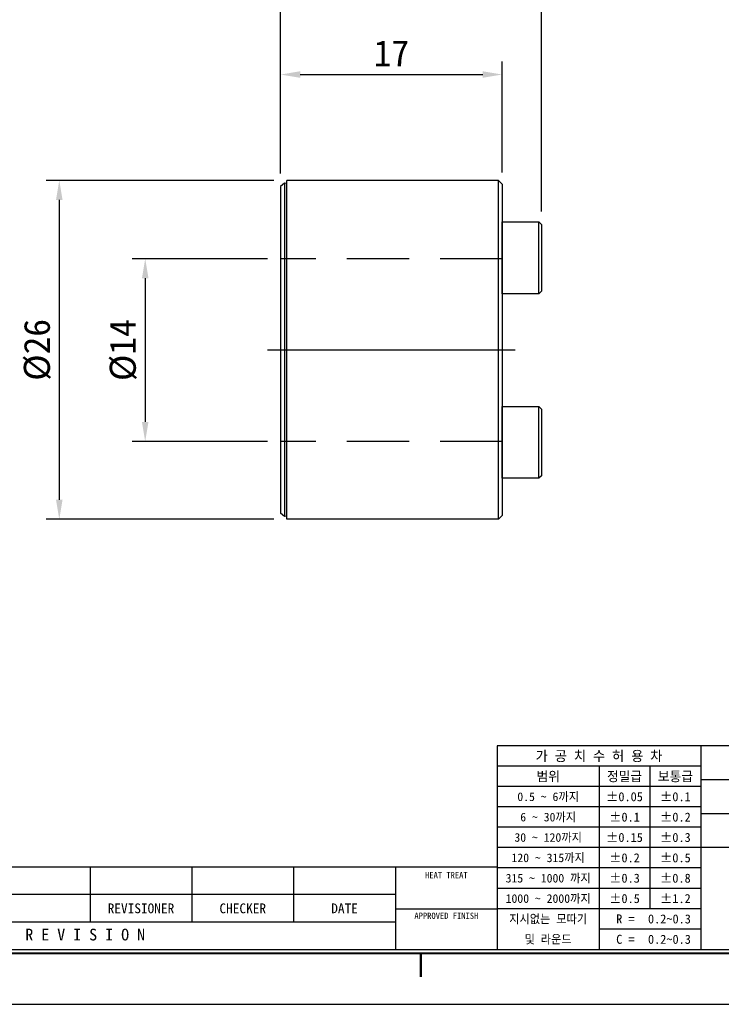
# Model space of a CAD drawing. Header units: millimetres. Extents: x 6797 to 6975, y -766 to -640.
# Tile 2 of 3: x 6857 to 6910, y -766 to -691. Entities that reach past the tile are written whole.
import ezdxf
from ezdxf.enums import TextEntityAlignment as Align

# ---------------------------------------------------------------- set-up
doc = ezdxf.new("R2010")
doc.units = ezdxf.units.MM
doc.header["$LTSCALE"] = 5
doc.linetypes.add('CENTER2', pattern=[28.575000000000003, 19.05, -3.175, 3.175, -3.175])
doc.linetypes.add('HIDDEN2', pattern=[4.762499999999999, 3.175, -1.5875])
for name, color, linetype in [('가는실선', 1, 'Continuous'), ('숨은선', 2, 'HIDDEN2'), ('외형선', 3, 'Continuous'), ('중심선', 1, 'CENTER2')]:
    doc.layers.add(name, color=color, linetype=linetype)
doc.styles.add('H', font='txt')
doc.dimstyles.new('1', dxfattribs={"dimtxt": 2, "dimasz": 1.5, "dimexe": 1, "dimexo": 1, "dimgap": 0.6, "dimtad": 1, "dimdec": 3, "dimdsep": 46, "dimtxsty": 'H', "dimcen": 2.5, "dimclrd": 1, "dimclre": 1, "dimclrt": 3, "dimazin": 2, "dimtfac": 1, "dimtdec": 3, "dimtmove": 0, "dimatfit": 3, "dimfxl": 1, "dimtzin": 0, "dimarcsym": 0})

# ---------------------------------------------------------------- blocks, each defined once
blk = doc.blocks.new('A4도각')
at = {"layer": '가는실선'}
for p, q in [((186, 33), (186, 7)), ((186, 30.39999999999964), (160, 30.39999999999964)), ((173, 30.39999999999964), (173, 7)), ((179.5, 30.39999999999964), (179.5, 12.19999999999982)), ((186, 27.80000000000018), (160, 27.80000000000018)), ((231, 28.66666666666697), (186, 28.66666666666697)), ((186, 25.19999999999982), (160, 25.19999999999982)), ((231, 24.33333333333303), (186, 24.33333333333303)), ((186, 22.60000000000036), (160, 22.60000000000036)), ((186, 20), (160, 20)), ((290, 20), (186, 20)), ((108, 17.5), (108, 10.5)), ((121, 17.5), (121, 10.5)), ((134, 17.5), (134, 10.5)), ((186, 17.39999999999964), (160, 17.39999999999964)), ((147, 14), (62, 14)), ((186, 14.80000000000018), (160, 14.80000000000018)), ((147, 12.19999999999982), (160, 12.19999999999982)), ((186, 12.19999999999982), (160, 12.19999999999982)), ((186, 9.600000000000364), (173, 9.600000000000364))]:
    blk.add_line(p, q, dxfattribs=at)
at = {"layer": '외형선'}
for p, q in [((290, 33), (160, 33)), ((160, 33), (160, 7)), ((160, 17.5), (62, 17.5)), ((147, 17.5), (147, 7)), ((147, 10.5), (62, 10.5))]:
    blk.add_line(p, q, dxfattribs=at)
at = {"layer": '외형선', "color": 0}
blk.add_lwpolyline([(297, 210), (0, 210), (0, 0), (297, 0)], close=True, dxfattribs=at)
at = {"layer": '외형선', "const_width": 0.25}
blk.add_lwpolyline([(290.5, 6.5), (290.5, 203.5), (10, 203.5), (10, 6.5)], close=True, dxfattribs=at)
at = {"layer": '외형선'}
blk.add_lwpolyline([(290, 7), (290, 203), (10.5, 203), (10.5, 7)], close=True, dxfattribs=at)
at = {"layer": '외형선', "const_width": 0.3}
blk.add_lwpolyline([(150.25, 6.5), (150.25, 3.5)], dxfattribs=at)
at = {"color": 3}
for s, height, p in [('가 공 치 수 허 용 차', 1.3, (173, 31.69999999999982)), ('범위', 1.25, (166.5, 29.10000000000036)), ('정밀급', 1.25, (176.25, 29.10000000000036)), ('보통급', 1.25, (182.75, 29.10000000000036)), ('0.5 ~ 6까지', 1.1, (166.5, 26.5)), ('%%P0.05', 1.15, (176.25, 26.5)), ('%%P0.1', 1.15, (182.75, 26.5)), ('6 ~ 30까지', 1.1, (166.5, 23.89999999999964)), ('%%P0.1', 1.15, (176.25, 23.89999999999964)), ('%%P0.2', 1.15, (182.75, 23.89999999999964)), ('30 ~ 120까지', 1.1, (166.5, 21.30000000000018)), ('%%P0.15', 1.15, (176.25, 21.30000000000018)), ('%%P0.3', 1.15, (182.75, 21.30000000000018)), ('120 ~ 315까지', 1.1, (166.5, 18.69999999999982)), ('%%P0.2', 1.15, (176.25, 18.69999999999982)), ('%%P0.5', 1.15, (182.75, 18.69999999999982)), ('HEAT TREAT', 0.8, (153.5, 16.5)), ('315 ~ 1000 까지', 1.1, (166.5, 16.10000000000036)), ('%%P0.3', 1.15, (176.25, 16.10000000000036)), ('%%P0.8', 1.15, (182.75, 16.10000000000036)), ('1000 ~ 2000까지', 1.1, (166.5, 13.5)), ('%%P0.5', 1.15, (176.25, 13.5)), ('%%P1.2', 1.15, (182.75, 13.5)), ('REVISIONER', 1.25, (114.5, 12.25)), ('CHECKER', 1.25, (127.5, 12.25)), ('DATE', 1.25, (140.5, 12.25)), ('APPROVED FINISH', 0.8, (153.5, 11.30000000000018)), ('지시없는 모따기', 1.1, (166.5, 10.89999999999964)), ('R = ', 1.15, (176.75, 10.89999999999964)), ('R E V I S I O N', 1.5, (107.3763194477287, 8.901732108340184)), ('및 라운드', 1.1, (166.5, 8.300000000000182)), ('C = ', 1.15, (176.75, 8.300000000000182))]:
    blk.add_text(s, height=height, dxfattribs=at).set_placement(p, align=Align.MIDDLE_CENTER)
for tag, height, p in [('REASONOFREVISIONS', 1.25, (88.5, 15.75)), ('REVISIONER', 1.25, (114.5, 15.75)), ('CHECKER', 1.25, (127.5, 15.75)), ('REVISIONDATE', 1.25, (140.5, 15.75)), ('HEATTREAT', 0.8, (153.5, 14)), ('SCALE', 1.5, (257.25, 10.25)), ('DATE', 1.5, (281.75, 10.25)), ('APRROVEDFINISH', 0.8, (153.5, 8.800000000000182))]:
    blk.add_attdef(tag, text='', height=height, dxfattribs=at).set_placement(p, align=Align.MIDDLE_CENTER)
for tag, p in [('필렛', (179.25, 10.89999999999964)), ('모따기', (179.25, 8.300000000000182))]:
    blk.add_attdef(tag, text='', height=1.15, dxfattribs=at).set_placement(p, align=Align.MIDDLE_LEFT)
at = {"layer": '외형선'}
for tag, height, p in [('APPROVED', 1.5, (219.75, 30.83333333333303)), ('도면타이틀', 5, (265.5, 26.5)), ('CHECKED', 1.5, (219.75, 26.5)), ('DRAWED', 1.5, (219.75, 22.16666666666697)), ('도면번호', 2.5, (270.25, 16.75)), ('도면SIZE', 2, (237.7612911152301, 11.44390227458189))]:
    blk.add_attdef(tag, text='', height=height, dxfattribs=at).set_placement(p, align=Align.MIDDLE_CENTER)
blk = doc.blocks.new('*D9')
at = {"layer": 'Defpoints', "color": 0}
for p in [(6876.642114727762, -709.0113067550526), (6866.266582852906, -723.0113067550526), (6876.642114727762, -723.0113067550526)]:
    blk.add_point(p, dxfattribs=at)
at = {"layer": '외형선', "color": 1, "lineweight": -2}
for p, q in [((6875.642114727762, -709.0113067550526), (6865.266582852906, -709.0113067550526)), ((6866.266582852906, -710.5113067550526), (6866.266582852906, -721.5113067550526)), ((6875.642114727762, -723.0113067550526), (6865.266582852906, -723.0113067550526))]:
    blk.add_line(p, q, dxfattribs=at)
at = {"layer": '외형선', "color": 1}
for points in [[(6866.516582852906, -710.5113067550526), (6866.016582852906, -710.5113067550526), (6866.266582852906, -709.0113067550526)], [(6866.016582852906, -721.5113067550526), (6866.516582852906, -721.5113067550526), (6866.266582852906, -723.0113067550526)]]:
    blk.add_solid(points, dxfattribs=at)
at = {"layer": '외형선', "color": 3, "insert": (6864.589352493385, -716.0113067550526), "char_height": 2, "attachment_point": 5, "rotation": 90, "style": 'H'}
blk.add_mtext('%%C14', dxfattribs=at)
blk = doc.blocks.new('*D11')
at = {"layer": 'Defpoints', "color": 0}
for p in [(6893.625317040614, -694.9067088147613), (6876.642114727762, -703.4763067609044), (6893.625317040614, -703.4006935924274)]:
    blk.add_point(p, dxfattribs=at)
at = {"layer": '외형선', "color": 1, "lineweight": -2}
for p, q in [((6876.642114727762, -702.4763067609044), (6876.642114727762, -693.9067088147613)), ((6893.625317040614, -702.4006935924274), (6893.625317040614, -693.9067088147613)), ((6878.142114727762, -694.9067088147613), (6892.125317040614, -694.9067088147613))]:
    blk.add_line(p, q, dxfattribs=at)
at = {"layer": '외형선', "color": 1}
for points in [[(6878.142114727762, -694.6567088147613), (6878.142114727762, -695.1567088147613), (6876.642114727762, -694.9067088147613)], [(6892.125317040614, -695.1567088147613), (6892.125317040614, -694.6567088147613), (6893.625317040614, -694.9067088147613)]]:
    blk.add_solid(points, dxfattribs=at)
at = {"layer": '외형선', "color": 3, "insert": (6885.133715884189, -693.2787460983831), "char_height": 2, "attachment_point": 5, "style": 'H'}
blk.add_mtext('17', dxfattribs=at)
blk = doc.blocks.new('*D15')
at = {"layer": 'Defpoints', "color": 0}
for p in [(6896.625317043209, -686.5204165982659), (6876.642114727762, -703.4763067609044), (6896.625317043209, -706.3902390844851)]:
    blk.add_point(p, dxfattribs=at)
at = {"layer": '외형선', "color": 1, "lineweight": -2}
for p, q in [((6876.642114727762, -702.4763067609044), (6876.642114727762, -685.5204165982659)), ((6896.625317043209, -705.3902390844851), (6896.625317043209, -685.5204165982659)), ((6878.142114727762, -686.5204165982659), (6895.125317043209, -686.5204165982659))]:
    blk.add_line(p, q, dxfattribs=at)
at = {"layer": '외형선', "color": 1}
for points in [[(6878.142114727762, -686.2704165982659), (6878.142114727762, -686.7704165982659), (6876.642114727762, -686.5204165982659)], [(6895.125317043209, -686.7704165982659), (6895.125317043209, -686.2704165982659), (6896.625317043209, -686.5204165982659)]]:
    blk.add_solid(points, dxfattribs=at)
at = {"layer": '외형선', "color": 3, "insert": (6886.633715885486, -684.8951169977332), "char_height": 2, "attachment_point": 5, "style": 'H'}
blk.add_mtext('20', dxfattribs=at)
blk = doc.blocks.new('*D16')
at = {"layer": 'Defpoints', "color": 0}
for p in [(6877.125317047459, -703.0113067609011), (6859.683531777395, -728.9727881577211), (6877.125317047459, -728.9727881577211)]:
    blk.add_point(p, dxfattribs=at)
at = {"layer": '외형선', "color": 1, "lineweight": -2}
for p, q in [((6876.125317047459, -703.0113067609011), (6858.683531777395, -703.0113067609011)), ((6859.683531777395, -704.5113067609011), (6859.683531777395, -727.4727881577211)), ((6876.125317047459, -728.9727881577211), (6858.683531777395, -728.9727881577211))]:
    blk.add_line(p, q, dxfattribs=at)
at = {"layer": '외형선', "color": 1}
for points in [[(6859.933531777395, -704.5113067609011), (6859.433531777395, -704.5113067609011), (6859.683531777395, -703.0113067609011)], [(6859.433531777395, -727.4727881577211), (6859.933531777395, -727.4727881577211), (6859.683531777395, -728.9727881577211)]]:
    blk.add_solid(points, dxfattribs=at)
at = {"layer": '외형선', "color": 3, "insert": (6858.007632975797, -715.9920474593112), "char_height": 2, "attachment_point": 5, "rotation": 90, "style": 'H'}
blk.add_mtext('%%C26', dxfattribs=at)

msp = doc.modelspace()

# ---------------------------------------------------------------- linework, layer by layer
at = {"layer": '숨은선', "ltscale": 0.3}
for p, q in [((6893.625317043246, -709.0113067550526), (6876.642114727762, -709.0113067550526)), ((6893.625317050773, -723.0113067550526), (6876.642114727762, -723.0113067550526))]:
    msp.add_line(p, q, dxfattribs=at)
at = {"layer": '외형선'}
for p, q in [((6876.937557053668, -703.2284012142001), (6876.642114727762, -703.4763067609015)), ((6876.642114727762, -703.4763067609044), (6876.642114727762, -728.5063550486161)), ((6877.125317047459, -703.2615083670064), (6876.937557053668, -703.2284012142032)), ((6876.937557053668, -703.2284012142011), (6876.937557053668, -728.7550375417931)), ((6893.325317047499, -703.0113067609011), (6877.125317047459, -703.0113067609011)), ((6877.125317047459, -728.9727881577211), (6877.125317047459, -703.0113067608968)), ((6893.625321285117, -703.3113109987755), (6893.325317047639, -703.0113067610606)), ((6893.325317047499, -728.9727881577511), (6893.325317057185, -703.0113067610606)), ((6893.625317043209, -711.6902390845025), (6893.625317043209, -706.1902390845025)), ((6893.625317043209, -706.1902390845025), (6896.425317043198, -706.1902390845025)), ((6896.425317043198, -706.1902390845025), (6896.625317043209, -706.3902390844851)), ((6896.425317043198, -711.6902390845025), (6896.425317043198, -706.1902390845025)), ((6896.625317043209, -706.3902390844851), (6896.625317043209, -711.4902390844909)), ((6896.425317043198, -711.6902390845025), (6893.625317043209, -711.6902390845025)), ((6896.625317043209, -711.4902390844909), (6896.425317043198, -711.6902390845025)), ((6893.625317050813, -725.8323745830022), (6893.625317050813, -720.3323745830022)), ((6893.625317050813, -720.3323745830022), (6896.425317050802, -720.3323745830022)), ((6896.425317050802, -720.3323745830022), (6896.625317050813, -720.5323745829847)), ((6896.425317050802, -725.8323745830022), (6896.425317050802, -720.3323745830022)), ((6896.625317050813, -720.5323745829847), (6896.625317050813, -725.6323745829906)), ((6896.425317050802, -725.8323745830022), (6893.625317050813, -725.8323745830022)), ((6896.625317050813, -725.6323745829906), (6896.425317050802, -725.8323745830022)), ((6876.937557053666, -728.755037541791), (6876.642114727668, -728.5063969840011)), ((6877.125317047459, -728.7218254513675), (6876.937557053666, -728.755037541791)), ((6893.325317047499, -728.9727881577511), (6877.125317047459, -728.9727881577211))]:
    msp.add_line(p, q, dxfattribs=at)
at = {"layer": '외형선', "flags": 128}
for points in [[(6893.625317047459, -703.311306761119), (6893.62531704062, -703.3148903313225), (6893.62531704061, -703.3435129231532), (6893.625317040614, -703.4006935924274), (6893.625317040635, -703.4863034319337), (6893.625317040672, -703.6001494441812), (6893.625317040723, -703.7419749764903), (6893.625317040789, -703.9114602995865), (6893.625317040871, -704.108223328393), (6893.625317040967, -704.3318204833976), (6893.625317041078, -704.581747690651), (6893.625317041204, -704.857441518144), (6893.625317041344, -705.1582804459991), (6893.625317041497, -705.4835862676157), (6893.625317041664, -705.8326256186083), (6893.625317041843, -706.2046116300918), (6893.625317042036, -706.5987057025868), (6893.625317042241, -707.0140193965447), (6893.625317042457, -707.4496164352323), (6893.625317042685, -707.9045148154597), (6893.625317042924, -708.3776890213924), (6893.625317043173, -708.8680723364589), (6893.625317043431, -709.3745592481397), (6893.625317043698, -709.8960079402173), (6893.625317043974, -710.4312428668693), (6893.625317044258, -710.9790574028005), (6893.625317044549, -711.5382165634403), (6893.625317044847, -712.107459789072), (6893.62531704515, -712.6855037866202), (6893.625317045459, -713.2710454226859), (6893.625317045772, -713.8627646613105), (6893.62531704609, -714.4593275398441), (6893.62531704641, -715.0593891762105), (6893.625317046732, -715.6615968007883), (6893.625317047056, -716.2645928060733), (6893.625317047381, -716.8670178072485), (6893.625317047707, -717.4675137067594), (6893.625317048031, -718.0647267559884), (6893.625317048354, -718.6573106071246), (6893.625317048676, -719.2439293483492), (6893.625317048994, -719.8232605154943), (6893.625317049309, -720.393998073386), (6893.62531704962, -720.9548553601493), (6893.625317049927, -721.5045679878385), (6893.625317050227, -722.0418966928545), (6893.625317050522, -722.5656301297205), (6893.625317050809, -723.074587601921), (6893.625317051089, -723.5676217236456), (6893.62531705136, -724.0436210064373), (6893.625317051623, -724.5015123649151), (6893.625317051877, -724.9402635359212), (6893.62531705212, -725.3588854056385), (6893.625317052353, -725.756434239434), (6893.625317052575, -726.132013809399), (6893.625317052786, -726.4847774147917), (6893.625317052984, -726.8139297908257), (6893.62531705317, -727.1187289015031), (6893.625317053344, -727.3984876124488), (6893.625317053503, -727.6525752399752), (6893.625317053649, -727.8804189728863), (6893.625317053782, -728.0815051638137), (6893.625317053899, -728.2553804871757), (6893.625317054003, -728.4016529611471), (6893.625317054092, -728.5199928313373), (6893.625317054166, -728.6101333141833), (6893.625320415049, -728.6718681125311)], [(6893.625320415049, -728.6718681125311), (6893.457950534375, -728.8397567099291), (6893.325317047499, -728.9727881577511)]]:
    msp.add_lwpolyline(points, dxfattribs=at)
at = {"layer": '중심선'}
msp.add_line((6894.62531704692, -716.0113067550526), (6875.642114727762, -716.0113067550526), dxfattribs=at)

# ---------------------------------------------------------------- block references
ref = msp.add_blockref('A4도각', (6797.240605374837, -766.1183197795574), dxfattribs=dict(xscale=0.6, yscale=0.6, zscale=0.6))
ref.add_attrib('필렛', '0.2~0.3', dxfattribs={"color": 3, "height": 0.69}).set_placement((6904.790605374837, -759.5783197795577), align=Align.MIDDLE_LEFT)
ref.add_attrib('모따기', '0.2~0.3', dxfattribs={"color": 3, "height": 0.69}).set_placement((6904.790605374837, -761.1383197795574), align=Align.MIDDLE_LEFT)

# ---------------------------------------------------------------- dimensions: what is measured, and where the dimension line sits
at = {"layer": '외형선'}
for base, p2, override, picture, middle in [((6896.625317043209, -686.5204165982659), (6896.625317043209, -706.3902390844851), {"dimdec": 1, "dimtxsty": 'H'}, '*D15', (6886.633715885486, -684.8951169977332)), ((6893.625317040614, -694.9067088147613), (6893.625317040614, -703.4006935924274), {"dimdec": 1}, '*D11', (6885.133715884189, -693.2787460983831))]:
    dim = msp.add_linear_dim(base=base, p1=(6876.642114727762, -703.4763067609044), p2=p2, dimstyle='1', override=override, dxfattribs=at)
    dim.commit()
    dim.dimension.update_dxf_attribs({"geometry": picture, "text_midpoint": middle})
dim = msp.add_linear_dim(base=(6859.683531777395, -728.9727881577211), p1=(6877.125317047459, -703.0113067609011), p2=(6877.125317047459, -728.9727881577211), angle=90, text='%%C<>', dimstyle='1', override={"dimdec": 0, "dimtxsty": 'H'}, dxfattribs=at)
dim.commit()
dim.dimension.update_dxf_attribs({"geometry": '*D16', "text_midpoint": (6858.007632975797, -715.9920474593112)})
dim = msp.add_linear_dim(base=(6866.266582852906, -723.0113067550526), p1=(6876.642114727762, -709.0113067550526), p2=(6876.642114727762, -723.0113067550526), angle=90, text='%%C<>', dimstyle='1', dxfattribs=at)
dim.commit()
dim.dimension.update_dxf_attribs({"geometry": '*D9', "text_midpoint": (6864.589352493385, -716.0113067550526)})

doc.saveas('drawing.dxf')
